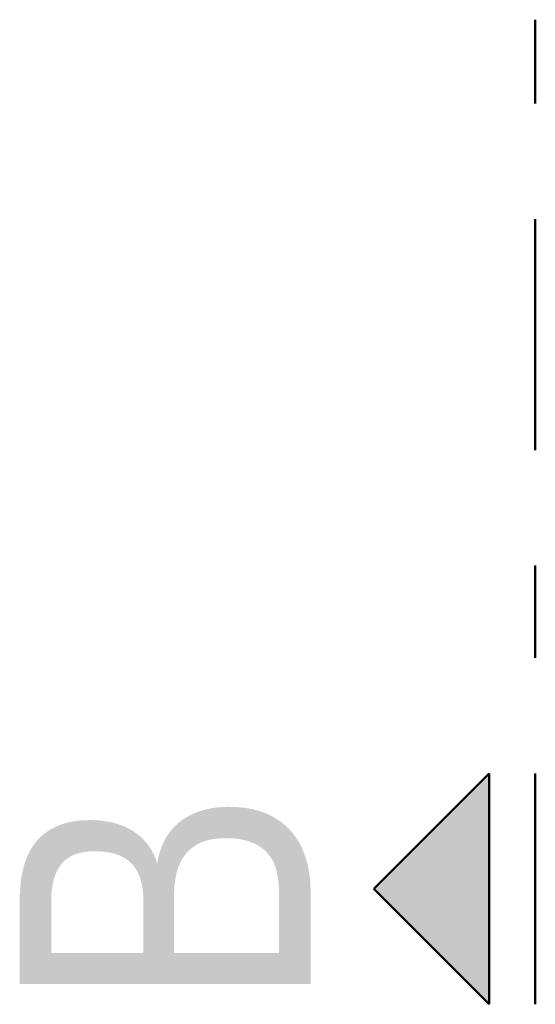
# Model space of a CAD drawing. Header units: millimetres. Extents: x -50 to 85, y 0 to 206.
# Tile 1 of 152: x -42.755 to -42.197, y 14.423 to 15.488. Entities that reach past the tile are written whole.
import ezdxf

# ---------------------------------------------------------------- set-up
doc = ezdxf.new("R2010")
doc.units = ezdxf.units.MM
doc.linetypes.add('DASHDOT', pattern=[1, 0.5, -0.25, 0, -0.25])
doc.styles.add('Arial Narrow', font='ARIALN.TTF')

msp = doc.modelspace()

# ---------------------------------------------------------------- hatches: boundary and pattern name
at = {"lineweight": 35, "true_color": 0x0000ff}
msp.add_hatch(color=5, dxfattribs=at).paths.add_polyline_path([(-42.3715299, 14.5475776), (-42.2465299, 14.4225776), (-42.2465299, 14.6725776)])

# ---------------------------------------------------------------- linework, layer by layer
at = {"color": 4, "linetype": 'DASHDOT', "lineweight": 50, "ltscale": 0.5}
msp.add_line((-42.1965299, 14.4225776), (-42.1965299, 15.4883811), dxfattribs=at)
at = {"color": 4, "linetype": 'Continuous', "lineweight": 50}
for p, q in [((-42.2465299, 14.6725776), (-42.3715299, 14.5475776)), ((-42.2465299, 14.4225776), (-42.2465299, 14.6725776)), ((-42.3715299, 14.5475776), (-42.2465299, 14.4225776))]:
    msp.add_line(p, q, dxfattribs=at)

# ---------------------------------------------------------------- texts
at = {"color": 1, "lineweight": 70, "style": 'Arial Narrow'}
msp.add_text('B', height=0.315, rotation=90, dxfattribs=at).set_placement((-42.4399383, 14.4148497))

doc.saveas('drawing.dxf')
